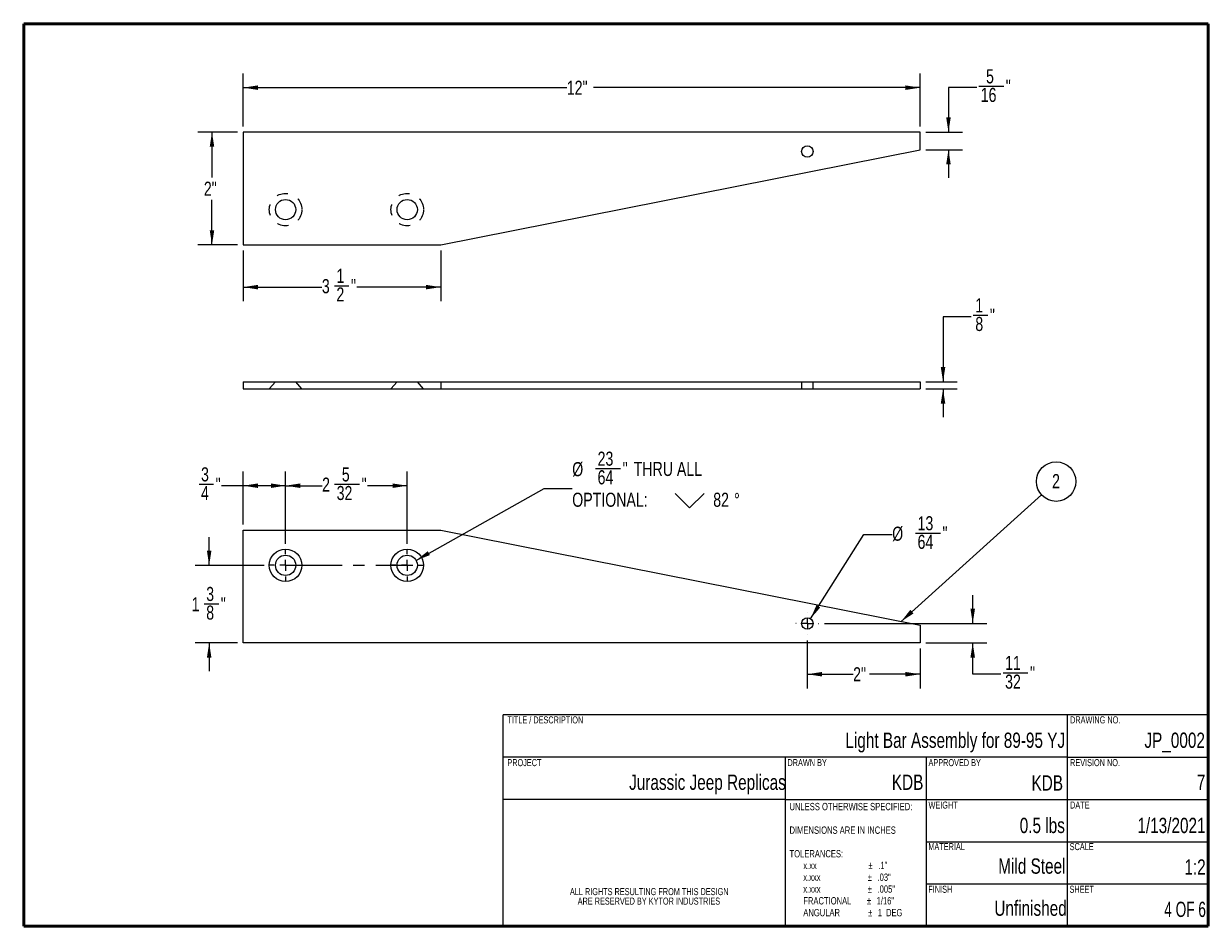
# Paper-space layout 'RHS Bracket' of a CAD drawing. Header units: inches. Extents: x 0.2 to 10.8, y 0.2 to 8.2.
import ezdxf

# ---------------------------------------------------------------- set-up
doc = ezdxf.new("R2010")
doc.units = ezdxf.units.IN
doc.header["$MEASUREMENT"] = 0
doc.linetypes.add('CENTERX2', pattern=[0.8, 0.5, -0.1, 0.1, -0.1])
doc.linetypes.add('HIDDEN', pattern=[0.075, 0.05, -0.025])
doc.styles.add('SLDTEXTSTYLE0', font='TXT', dxfattribs={"width": 0.75})
doc.styles.add('SLDTEXTSTYLE1', font='TXT', dxfattribs={"width": 0.666667})
doc.dimstyles.new('SLDDIMSTYLE0', dxfattribs={"dimtxt": 0.18, "dimasz": 0.13, "dimexe": 0, "dimexo": 0.0625, "dimgap": 0, "dimtad": 0, "dimtih": 1, "dimtoh": 1, "dimdec": 0, "dimrnd": 1e-09, "dimzin": 0, "dimdsep": 46, "dimlunit": 5, "dimtxsty": 'Standard', "dimsah": 1, "dimcen": 0.09, "dimadec": 0, "dimazin": 0, "dimtfac": 0.13, "dimtdec": 0, "dimtofl": 0, "dimtmove": 0, "dimatfit": 3, "dimfxl": 0, "dimfrac": 2, "dimtolj": 1, "dimtzin": 0, "dimarcsym": 0})
doc.dimstyles.new('SLDDIMSTYLE10', dxfattribs={"dimtxt": 0.125, "dimasz": 0.13, "dimexe": 0, "dimexo": 0.0625, "dimgap": 0.03125, "dimtad": 0, "dimtih": 1, "dimtoh": 1, "dimdec": 6, "dimlfac": 2, "dimrnd": 1e-09, "dimzin": 12, "dimdsep": 46, "dimlunit": 5, "dimtxsty": 'SLDTEXTSTYLE0', "dimsah": 1, "dimcen": 0.09, "dimadec": 0, "dimazin": 3, "dimtfac": 1, "dimtdec": 4, "dimtofl": 0, "dimtmove": 0, "dimatfit": 3, "dimfxl": 0, "dimfrac": 2, "dimtolj": 1, "dimtzin": 12, "dimarcsym": 0})
doc.dimstyles.new('SLDDIMSTYLE11', dxfattribs={"dimtxt": 0.125, "dimasz": 0.13, "dimexe": 0, "dimexo": 0.0625, "dimgap": 0.03125, "dimtad": 0, "dimtih": 1, "dimtoh": 1, "dimdec": 4, "dimlfac": 2, "dimrnd": 1e-09, "dimzin": 12, "dimdsep": 46, "dimlunit": 5, "dimtxsty": 'SLDTEXTSTYLE0', "dimsah": 1, "dimcen": 0, "dimadec": 0, "dimazin": 3, "dimtfac": 1, "dimtdec": 4, "dimtofl": 0, "dimtmove": 0, "dimatfit": 3, "dimfxl": 0, "dimfrac": 2, "dimtolj": 1, "dimtzin": 12, "dimarcsym": 0})
doc.dimstyles.new('SLDDIMSTYLE12', dxfattribs={"dimtxt": 0.125, "dimasz": 0.13, "dimexe": 0, "dimexo": 0.0625, "dimgap": 0.03125, "dimtad": 0, "dimtih": 1, "dimtoh": 1, "dimdec": 4, "dimlfac": 2, "dimrnd": 1e-09, "dimzin": 12, "dimdsep": 46, "dimlunit": 5, "dimtxsty": 'SLDTEXTSTYLE0', "dimsah": 1, "dimcen": 0.09, "dimadec": 0, "dimazin": 3, "dimtfac": 1, "dimtdec": 4, "dimtofl": 0, "dimtmove": 0, "dimatfit": 3, "dimfxl": 0, "dimfrac": 2, "dimtolj": 1, "dimtzin": 12, "dimarcsym": 0})
doc.dimstyles.new('SLDDIMSTYLE13', dxfattribs={"dimtxt": 0.125, "dimasz": 0.13, "dimexe": 0, "dimexo": 0.0625, "dimgap": 0.03125, "dimtad": 0, "dimtih": 1, "dimtoh": 1, "dimdec": 4, "dimlfac": 2, "dimrnd": 1e-09, "dimzin": 12, "dimdsep": 46, "dimlunit": 5, "dimtxsty": 'SLDTEXTSTYLE0', "dimsah": 1, "dimcen": 0, "dimadec": 0, "dimazin": 3, "dimtfac": 1, "dimtdec": 4, "dimtofl": 0, "dimtmove": 0, "dimatfit": 3, "dimfxl": 0, "dimfrac": 2, "dimtolj": 1, "dimtzin": 12, "dimarcsym": 0})
doc.dimstyles.new('SLDDIMSTYLE9', dxfattribs={"dimtxt": 0.125, "dimasz": 0.13, "dimexe": 0, "dimexo": 0.0625, "dimgap": 0.03125, "dimtad": 0, "dimtih": 1, "dimtoh": 1, "dimdec": 6, "dimlfac": 2, "dimrnd": 1e-09, "dimzin": 12, "dimdsep": 46, "dimlunit": 5, "dimtxsty": 'SLDTEXTSTYLE0', "dimsah": 1, "dimcen": 0.09, "dimadec": 0, "dimazin": 3, "dimtfac": 1, "dimtdec": 4, "dimtmove": 0, "dimatfit": 0, "dimfxl": 0, "dimfrac": 2, "dimtolj": 1, "dimtzin": 12, "dimarcsym": 0})

# ---------------------------------------------------------------- blocks, each defined once
blk = doc.blocks.new('SW_NOTE_0_13')
at = {"color": 0, "linetype": 'Continuous', "lineweight": 0, "char_height": 0.065, "attachment_point": 1}
for s, insert, style in [('UNLESS OTHERWISE SPECIFIED:', (0, 0.084), 'SLDTEXTSTYLE0'), ('DIMENSIONS ARE IN INCHES', (0, -0.125), 'SLDTEXTSTYLE0'), ('TOLERANCES:', (0, -0.334), 'SLDTEXTSTYLE0'), ('x.xx', (0.122, -0.438), 'SLDTEXTSTYLE0'), ('%%p', (0.7, -0.438), 'SLDTEXTSTYLE0'), ('.1"', (0.786, -0.438), 'SLDTEXTSTYLE0'), ('x.xxx', (0.122, -0.542), 'SLDTEXTSTYLE0'), ('%%p', (0.693, -0.542), 'SLDTEXTSTYLE0'), ('.03"', (0.78, -0.542), 'SLDTEXTSTYLE0'), ('x.xxx', (0.122, -0.647), 'SLDTEXTSTYLE0'), ('%%p', (0.693, -0.647), 'SLDTEXTSTYLE0'), ('.005"', (0.78, -0.647), 'SLDTEXTSTYLE0'), ('FRACTIONAL', (0.122, -0.751), 'SLDTEXTSTYLE0'), ('%%p', (0.686, -0.751), 'SLDTEXTSTYLE0'), ('1/16"', (0.772, -0.751), 'SLDTEXTSTYLE0'), ('ANGULAR', (0.122, -0.856), 'SLDTEXTSTYLE0'), ('%%p', (0.697, -0.856), 'SLDTEXTSTYLE0'), ('1  DEG', (0.783, -0.856), 'SLDTEXTSTYLE1')]:
    blk.add_mtext(s, dxfattribs=dict(at, insert=insert, style=style))
blk = doc.blocks.new('SW_NOTE_0_14')
at = {"color": 0, "linetype": 'Continuous', "lineweight": 0, "char_height": 0.0625, "attachment_point": 2, "style": 'SLDTEXTSTYLE0'}
for s, insert in [('ALL RIGHTS RESULTING FROM THIS DESIGN', (0.813, 0.081)), ('ARE RESERVED BY KYTOR INDUSTRIES', (0.81, -0.003))]:
    blk.add_mtext(s, dxfattribs=dict(at, insert=insert))
blk = doc.blocks.new('_D_10')
at = {"color": 7, "linetype": 'Continuous', "lineweight": 0}
for p, q in [((8.649, 5.653), (8.399, 5.653)), ((8.399, 5.653), (8.399, 5.076)), ((8.667, 5.666), (8.796, 5.666)), ((8.246, 5.076), (8.524, 5.076)), ((8.246, 5.013), (8.524, 5.013)), ((8.399, 5.013), (8.399, 4.763))]:
    blk.add_line(p, q, dxfattribs=at)
at = {"color": 7, "linetype": 'Continuous', "lineweight": 18}
for points in [[(8.399, 5.076), (8.419, 5.206), (8.379, 5.206)], [(8.399, 5.013), (8.379, 4.883), (8.419, 4.883)]]:
    blk.add_solid(points, dxfattribs=at)
at = {"color": 7, "linetype": 'Continuous', "lineweight": 18, "char_height": 0.125, "attachment_point": 1, "style": 'SLDTEXTSTYLE0'}
for s, insert in [('1', (8.685, 5.816)), ('"', (8.814, 5.725)), ('8', (8.685, 5.651))]:
    blk.add_mtext(s, dxfattribs=dict(at, insert=insert))
blk = doc.blocks.new('_D_11')
at = {"color": 7, "linetype": 'Continuous', "lineweight": 0}
for p, q in [((1.894, 3.449), (1.894, 3.699)), ((2.382, 3.449), (1.769, 3.449)), ((1.85, 3.108), (1.979, 3.108)), ((2.146, 2.762), (1.769, 2.762)), ((1.894, 2.762), (1.894, 2.512))]:
    blk.add_line(p, q, dxfattribs=at)
at = {"color": 7, "linetype": 'Continuous', "lineweight": 18}
for points in [[(1.894, 3.449), (1.914, 3.579), (1.874, 3.579)], [(1.894, 2.762), (1.874, 2.632), (1.914, 2.632)]]:
    blk.add_solid(points, dxfattribs=at)
at = {"color": 7, "linetype": 'Continuous', "lineweight": 18, "char_height": 0.125, "attachment_point": 1, "style": 'SLDTEXTSTYLE0'}
for s, insert in [('3', (1.868, 3.258)), ('1', (1.739, 3.167)), ('"', (1.997, 3.167)), ('8', (1.868, 3.093))]:
    blk.add_mtext(s, dxfattribs=dict(at, insert=insert))
blk = doc.blocks.new('_D_12')
at = {"color": 7, "linetype": 'Continuous', "lineweight": 0}
for p, q in [((2.196, 3.812), (2.196, 4.28)), ((2.571, 3.639), (2.571, 4.28)), ((1.804, 4.168), (1.933, 4.168)), ((2.196, 4.155), (2.003, 4.155)), ((2.571, 4.155), (2.196, 4.155))]:
    blk.add_line(p, q, dxfattribs=at)
at = {"color": 7, "linetype": 'Continuous', "lineweight": 18}
for points in [[(2.196, 4.155), (2.326, 4.135), (2.326, 4.175)], [(2.571, 4.155), (2.441, 4.175), (2.441, 4.135)]]:
    blk.add_solid(points, dxfattribs=at)
at = {"color": 7, "linetype": 'Continuous', "lineweight": 18, "char_height": 0.125, "attachment_point": 1, "style": 'SLDTEXTSTYLE0'}
for s, insert in [('3', (1.822, 4.318)), ('"', (1.951, 4.227)), ('4', (1.822, 4.153))]:
    blk.add_mtext(s, dxfattribs=dict(at, insert=insert))
blk = doc.blocks.new('_D_13')
at = {"color": 7, "linetype": 'Continuous', "lineweight": 0}
for p, q in [((2.571, 3.639), (2.571, 4.28)), ((3.65, 3.639), (3.65, 4.28)), ((2.571, 4.155), (2.895, 4.155)), ((3.005, 4.168), (3.227, 4.168)), ((3.65, 4.155), (3.296, 4.155))]:
    blk.add_line(p, q, dxfattribs=at)
at = {"color": 7, "linetype": 'Continuous', "lineweight": 18}
for points in [[(2.571, 4.155), (2.701, 4.135), (2.701, 4.175)], [(3.65, 4.155), (3.52, 4.175), (3.52, 4.135)]]:
    blk.add_solid(points, dxfattribs=at)
at = {"color": 7, "linetype": 'Continuous', "lineweight": 18, "char_height": 0.125, "attachment_point": 1, "style": 'SLDTEXTSTYLE0'}
for s, insert in [('5', (3.07, 4.318)), ('2', (2.895, 4.227)), ('"', (3.245, 4.227)), ('32', (3.024, 4.153))]:
    blk.add_mtext(s, dxfattribs=dict(at, insert=insert))
blk = doc.blocks.new('SW_SYMBOL_HOLE_SINK')
at = {"color": 0, "linetype": 'Continuous', "lineweight": 18}
for p, q in [((0, 34.4), (31.5, 3)), ((31.5, 3), (63, 34.4))]:
    blk.add_line(p, q, dxfattribs=at)
blk = doc.blocks.new('_D_14')
at = {"color": 7, "linetype": 'Continuous', "lineweight": 0}
for p, q in [((5.319, 4.307), (5.54, 4.307)), ((3.728, 3.493), (4.862, 4.131)), ((4.862, 4.131), (5.112, 4.131))]:
    blk.add_line(p, q, dxfattribs=at)
at = {"color": 7, "linetype": 'Continuous', "lineweight": 18}
blk.add_solid([(3.728, 3.493), (3.851, 3.54), (3.831, 3.574)], dxfattribs=at)
at = {"color": 7, "linetype": 'Continuous', "lineweight": 18, "xscale": 0.00405556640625, "yscale": 0.00405556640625, "zscale": 0.00405556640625}
blk.add_blockref('SW_SYMBOL_HOLE_SINK', (6.025, 3.947), dxfattribs=at)
at = {"color": 7, "linetype": 'Continuous', "lineweight": 18, "char_height": 0.125, "attachment_point": 1, "style": 'SLDTEXTSTYLE0'}
for s, insert in [('23', (5.337, 4.457)), ('%%c', (5.112, 4.364)), ('"', (5.559, 4.366)), ('THRU ALL', (5.657, 4.366)), ('64', (5.337, 4.292)), ('%%d', (6.547, 4.091)), ('OPTIONAL:', (5.112, 4.093)), ('82', (6.362, 4.093))]:
    blk.add_mtext(s, dxfattribs=dict(at, insert=insert))
blk = doc.blocks.new('_D_15')
at = {"color": 7, "linetype": 'Continuous', "lineweight": 0}
for p, q in [((7.196, 2.783), (7.196, 2.359)), ((8.196, 2.712), (8.196, 2.359)), ((7.196, 2.484), (7.602, 2.484)), ((8.196, 2.484), (7.746, 2.484))]:
    blk.add_line(p, q, dxfattribs=at)
at = {"color": 7, "linetype": 'Continuous', "lineweight": 18}
for points in [[(7.196, 2.484), (7.326, 2.464), (7.326, 2.504)], [(8.196, 2.484), (8.066, 2.504), (8.066, 2.464)]]:
    blk.add_solid(points, dxfattribs=at)
at = {"color": 7, "linetype": 'Continuous', "lineweight": 18, "insert": (7.602, 2.546), "char_height": 0.125, "attachment_point": 1, "style": 'SLDTEXTSTYLE0'}
blk.add_mtext('2"', dxfattribs=at)
blk = doc.blocks.new('_D_16')
at = {"color": 7, "linetype": 'Continuous', "lineweight": 0}
for p, q in [((8.662, 2.934), (8.662, 3.184)), ((7.347, 2.934), (8.787, 2.934)), ((8.246, 2.762), (8.787, 2.762)), ((8.662, 2.484), (8.662, 2.762)), ((8.912, 2.484), (8.662, 2.484)), ((8.931, 2.496), (9.152, 2.496))]:
    blk.add_line(p, q, dxfattribs=at)
at = {"color": 7, "linetype": 'Continuous', "lineweight": 18}
for points in [[(8.662, 2.934), (8.682, 3.064), (8.642, 3.064)], [(8.662, 2.762), (8.642, 2.632), (8.682, 2.632)]]:
    blk.add_solid(points, dxfattribs=at)
at = {"color": 7, "linetype": 'Continuous', "lineweight": 18, "char_height": 0.125, "attachment_point": 1, "style": 'SLDTEXTSTYLE0'}
for s, insert in [('11', (8.949, 2.647)), ('"', (9.17, 2.555)), ('32', (8.949, 2.481))]:
    blk.add_mtext(s, dxfattribs=dict(at, insert=insert))
blk = doc.blocks.new('_D_17')
at = {"color": 7, "linetype": 'Continuous', "lineweight": 0}
for p, q in [((7.224, 2.976), (7.698, 3.722)), ((7.698, 3.722), (7.948, 3.722)), ((8.155, 3.735), (8.376, 3.735))]:
    blk.add_line(p, q, dxfattribs=at)
at = {"color": 7, "linetype": 'Continuous', "lineweight": 18}
blk.add_solid([(7.224, 2.976), (7.31, 3.075), (7.277, 3.097)], dxfattribs=at)
at = {"color": 7, "linetype": 'Continuous', "lineweight": 18, "char_height": 0.125, "attachment_point": 1, "style": 'SLDTEXTSTYLE0'}
for s, insert in [('13', (8.173, 3.885)), ('%%c', (7.948, 3.792)), ('"', (8.394, 3.794)), ('64', (8.173, 3.72))]:
    blk.add_mtext(s, dxfattribs=dict(at, insert=insert))
blk = doc.blocks.new('SW_NOTE_0_15')
at = {"color": 0, "linetype": 'Continuous', "lineweight": 0}
blk.add_circle((0.13, 0.117), 0.175, dxfattribs=at)
at = {"color": 0, "linetype": 'Continuous', "lineweight": 0, "insert": (0.129, 0.184), "char_height": 0.125, "attachment_point": 2, "style": 'SLDTEXTSTYLE0'}
blk.add_mtext('2', dxfattribs=at)
blk = doc.blocks.new('SW_CENTERMARKSYMBOL_0')
at = {"color": 0, "linetype": 'Continuous', "lineweight": 18}
for p, q in [((0, 0.1), (0, 0.14)), ((-0.1, 0), (-0.14, 0)), ((0, 0), (-0.05, 0)), ((0, 0), (0, 0.05)), ((0, 0), (0, -0.05)), ((0, 0), (0.05, 0)), ((0.1, 0), (0.14, 0)), ((0, -0.1), (0, -0.14))]:
    blk.add_line(p, q, dxfattribs=at)
blk = doc.blocks.new('SW_CENTERMARKSYMBOL_1')
at = {"color": 0, "linetype": 'Continuous', "lineweight": 18}
for p, q in [((0, 0.1), (0, 0.14)), ((-0.1, 0), (-0.14, 0)), ((0, 0), (-0.05, 0)), ((0, 0), (0, 0.05)), ((0, 0), (0, -0.05)), ((0, 0), (0.05, 0)), ((0.1, 0), (0.14, 0)), ((0, -0.1), (0, -0.14))]:
    blk.add_line(p, q, dxfattribs=at)
blk = doc.blocks.new('SW_CENTERMARKSYMBOL_2')
at = {"color": 0, "linetype": 'Continuous', "lineweight": 18}
for p, q in [((-0.1, 0), (-0.101, 0)), ((0, 0), (-0.05, 0)), ((0, 0.1), (0, 0.101)), ((0, 0), (0, 0.05)), ((0, 0), (0, -0.05)), ((0, 0), (0.05, 0)), ((0.1, 0), (0.101, 0)), ((0, -0.1), (0, -0.101))]:
    blk.add_line(p, q, dxfattribs=at)
blk = doc.blocks.new('_D_18')
at = {"color": 7, "linetype": 'Continuous', "lineweight": 0}
for p, q in [((2.146, 7.289), (1.794, 7.289)), ((1.919, 7.289), (1.919, 6.887)), ((1.919, 6.289), (1.919, 6.689)), ((2.146, 6.289), (1.794, 6.289))]:
    blk.add_line(p, q, dxfattribs=at)
at = {"color": 7, "linetype": 'Continuous', "lineweight": 18}
for points in [[(1.919, 7.289), (1.899, 7.159), (1.939, 7.159)], [(1.919, 6.289), (1.939, 6.419), (1.899, 6.419)]]:
    blk.add_solid(points, dxfattribs=at)
at = {"color": 7, "linetype": 'Continuous', "lineweight": 18, "insert": (1.847, 6.85), "char_height": 0.125, "attachment_point": 1, "style": 'SLDTEXTSTYLE0'}
blk.add_mtext('2"', dxfattribs=at)
blk = doc.blocks.new('_D_19')
at = {"color": 7, "linetype": 'Continuous', "lineweight": 0}
for p, q in [((2.196, 7.339), (2.196, 7.808)), ((8.196, 7.339), (8.196, 7.808)), ((2.196, 7.683), (5.064, 7.683)), ((8.196, 7.683), (5.3, 7.683))]:
    blk.add_line(p, q, dxfattribs=at)
at = {"color": 7, "linetype": 'Continuous', "lineweight": 18}
for points in [[(2.196, 7.683), (2.326, 7.663), (2.326, 7.703)], [(8.196, 7.683), (8.066, 7.703), (8.066, 7.663)]]:
    blk.add_solid(points, dxfattribs=at)
at = {"color": 7, "linetype": 'Continuous', "lineweight": 18, "insert": (5.064, 7.745), "char_height": 0.125, "attachment_point": 1, "style": 'SLDTEXTSTYLE0'}
blk.add_mtext('12"', dxfattribs=at)
blk = doc.blocks.new('_D_20')
at = {"color": 7, "linetype": 'Continuous', "lineweight": 0}
for p, q in [((8.697, 7.683), (8.447, 7.683)), ((8.447, 7.683), (8.447, 7.289)), ((8.715, 7.696), (8.937, 7.696)), ((8.246, 7.289), (8.572, 7.289)), ((8.246, 7.133), (8.572, 7.133)), ((8.447, 7.133), (8.447, 6.883))]:
    blk.add_line(p, q, dxfattribs=at)
at = {"color": 7, "linetype": 'Continuous', "lineweight": 18}
for points in [[(8.447, 7.289), (8.467, 7.419), (8.427, 7.419)], [(8.447, 7.133), (8.427, 7.003), (8.467, 7.003)]]:
    blk.add_solid(points, dxfattribs=at)
at = {"color": 7, "linetype": 'Continuous', "lineweight": 18, "char_height": 0.125, "attachment_point": 1, "style": 'SLDTEXTSTYLE0'}
for s, insert in [('5', (8.78, 7.846)), ('16', (8.733, 7.681)), ('"', (8.955, 7.755))]:
    blk.add_mtext(s, dxfattribs=dict(at, insert=insert))
blk = doc.blocks.new('_D_21')
at = {"color": 7, "linetype": 'Continuous', "lineweight": 0}
for p, q in [((2.196, 6.239), (2.196, 5.79)), ((3.946, 6.239), (3.946, 5.79)), ((2.196, 5.915), (2.893, 5.915)), ((3.004, 5.928), (3.133, 5.928)), ((3.946, 5.915), (3.203, 5.915))]:
    blk.add_line(p, q, dxfattribs=at)
at = {"color": 7, "linetype": 'Continuous', "lineweight": 18}
for points in [[(2.196, 5.915), (2.326, 5.895), (2.326, 5.935)], [(3.946, 5.915), (3.816, 5.935), (3.816, 5.895)]]:
    blk.add_solid(points, dxfattribs=at)
at = {"color": 7, "linetype": 'Continuous', "lineweight": 18, "char_height": 0.125, "attachment_point": 1, "style": 'SLDTEXTSTYLE0'}
for s, insert in [('3', (2.893, 5.986)), ('1', (3.022, 6.078)), ('"', (3.151, 5.986)), ('2', (3.022, 5.913))]:
    blk.add_mtext(s, dxfattribs=dict(at, insert=insert))

psp = doc.layouts.new('RHS Bracket')

# ---------------------------------------------------------------- linework, layer by layer
at = {"color": 7, "linetype": 'Continuous', "lineweight": 50}
for p, q in [((0.25, 0.25), (0.25, 8.25)), ((0.25, 8.25), (10.75, 8.25)), ((10.75, 8.25), (10.75, 0.25)), ((10.75, 0.25), (0.25, 0.25))]:
    psp.add_line(p, q, dxfattribs=at)
at = {"color": 7, "linetype": 'Continuous', "lineweight": 25}
for p, q in [((8.19647971, 7.28946502), (2.19647971, 7.28946502)), ((2.19647971, 7.28946502), (2.19647971, 6.28946502)), ((8.19647971, 7.13321502), (8.19647971, 7.28946502)), ((3.94647971, 6.28946502), (8.19647971, 7.13321502)), ((2.19647971, 6.28946502), (3.94647971, 6.28946502)), ((2.19647971, 5.07591952), (2.19647971, 5.01341952)), ((2.19647971, 5.07591952), (3.94647971, 5.07591952)), ((3.94647971, 5.07591952), (3.94647971, 5.01341952)), ((3.94647971, 5.07591952), (8.19647971, 5.07591952)), ((8.19647971, 5.07591952), (8.19647971, 5.01341952)), ((2.19647971, 5.01341952), (3.94647971, 5.01341952)), ((3.94647971, 5.01341952), (8.19647971, 5.01341952)), ((2.19647971, 3.76175358), (3.94647971, 3.76175358)), ((2.19647971, 2.76175358), (2.19647971, 3.76175358)), ((3.94647971, 3.76175358), (8.19647971, 2.91800358)), ((8.19647971, 2.91800358), (8.19647971, 2.76175358)), ((8.19647971, 2.76175358), (2.19647971, 2.76175358))]:
    psp.add_line(p, q, dxfattribs=at)
at = {"color": 7, "linetype": 'HIDDEN', "lineweight": 18}
for p, q in [((2.48163596, 5.07591952), (2.42730554, 5.01341952)), ((2.71565388, 5.01341952), (2.66132346, 5.07591952)), ((3.55976096, 5.07591952), (3.50543054, 5.01341952)), ((3.79377888, 5.01341952), (3.73944846, 5.07591952)), ((7.14569846, 5.07591952), (7.14569846, 5.01341952)), ((7.24726096, 5.01341952), (7.24726096, 5.07591952))]:
    psp.add_line(p, q, dxfattribs=at)
at = {"color": 7, "linetype": 'CENTERX2', "lineweight": 18}
psp.add_line((2.57147971, 3.44925358), (3.64960471, 3.44925358), dxfattribs=at)
at = {"color": 7, "linetype": 'Continuous', "lineweight": 18}
for p, q in [((10.75021842, 2.12477492), (4.50021842, 2.12477492)), ((4.50021842, 0.24977492), (4.50021842, 2.12477492)), ((9.50021842, 2.12477492), (9.50021842, 0.24977492)), ((9.50021842, 1.74977492), (4.50021842, 1.74977492)), ((7.00021842, 1.74977492), (7.00021842, 0.24977492)), ((8.25021842, 1.74977492), (8.25021842, 0.24977492)), ((9.50021842, 1.74977492), (10.75021842, 1.74977492)), ((7.00021842, 1.37477492), (4.50021842, 1.37477492)), ((7.00021842, 1.37477492), (10.75021842, 1.37477492)), ((8.25021842, 0.99977492), (10.75021842, 0.99977492)), ((8.25021842, 0.62477492), (10.75021842, 0.62477492))]:
    psp.add_line(p, q, dxfattribs=at)
at = {"color": 7, "linetype": 'Continuous', "lineweight": 25}
for centre, radius in [((7.19647971, 7.11759002), 0.05078125), ((2.57147971, 6.60196502), 0.08984375), ((3.64960471, 6.60196502), 0.08984375), ((2.57147971, 3.44925358), 0.14417417), ((3.64960471, 3.44925358), 0.14417417), ((2.57147971, 3.44925358), 0.08984375), ((3.64960471, 3.44925358), 0.08984375), ((7.19647971, 2.93362858), 0.05078125)]:
    psp.add_circle(centre, radius, dxfattribs=at)
at = {"color": 7, "linetype": 'HIDDEN', "lineweight": 18}
for centre in [(2.57147971, 6.60196502), (3.64960471, 6.60196502)]:
    psp.add_circle(centre, 0.14417417, dxfattribs=at)

# ---------------------------------------------------------------- block references
at = {"color": 7, "linetype": 'Continuous', "lineweight": 0}
for name, p in [('SW_NOTE_0_15', (9.27138286, 4.07415838)), ('SW_CENTERMARKSYMBOL_0', (2.57147971, 3.44925358)), ('SW_CENTERMARKSYMBOL_1', (3.64960471, 3.44925358)), ('SW_CENTERMARKSYMBOL_2', (7.19647971, 2.93362858)), ('SW_NOTE_0_13', (7.0381283, 1.2595368)), ('SW_NOTE_0_14', (4.98177907, 0.5075623))]:
    psp.add_blockref(name, p, dxfattribs=at)

# ---------------------------------------------------------------- texts
for s, insert, char_height, attachment_point, style in [('TITLE / DESCRIPTION', (4.53726477, 2.11065209), 0.0625, 1, 'SLDTEXTSTYLE0'), ('DRAWING NO.', (9.52494428, 2.11065209), 0.0625, 1, 'SLDTEXTSTYLE0'), ('Light Bar Assembly for 89-95 YJ', (9.48099989, 1.96669565), 0.1354166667, 3, 'SLDTEXTSTYLE0'), ('JP_0002', (10.72022791, 1.96669565), 0.135416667, 3, 'SLDTEXTSTYLE0'), ('PROJECT', (4.53726477, 1.73182383), 0.0625, 1, 'SLDTEXTSTYLE0'), ('DRAWN BY', (7.02001649, 1.73182383), 0.0625, 1, 'SLDTEXTSTYLE0'), ('APPROVED BY', (8.27016168, 1.73182383), 0.0625, 1, 'SLDTEXTSTYLE0'), ('REVISION NO.', (9.52494428, 1.73182383), 0.0625, 1, 'SLDTEXTSTYLE0'), ('Jurassic Jeep Replicas', (7.00534945, 1.59439853), 0.1354166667, 3, 'SLDTEXTSTYLE0'), ('KDB', (8.2246098, 1.59439853), 0.135416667, 3, 'SLDTEXTSTYLE0'), ('KDB', (9.46255541, 1.58787356), 0.135416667, 3, 'SLDTEXTSTYLE0'), ('7', (10.72377004, 1.59439853), 0.13541667, 3, 'SLDTEXTSTYLE0'), ('WEIGHT', (8.27016168, 1.35562516), 0.0625, 1, 'SLDTEXTSTYLE0'), ('DATE', (9.52494428, 1.35562516), 0.0625, 1, 'SLDTEXTSTYLE0'), ('0.5 lbs', (9.47887986, 1.21167489), 0.135416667, 3, 'SLDTEXTSTYLE0'), ('1/13/2021', (10.72561396, 1.21167489), 0.135416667, 3, 'SLDTEXTSTYLE0'), ('MATERIAL', (8.26861389, 0.98735014), 0.0625, 1, 'SLDTEXTSTYLE0'), ('SCALE', (9.52154265, 0.98735014), 0.0625, 1, 'SLDTEXTSTYLE0'), ('Mild Steel', (9.48458498, 0.85134246), 0.135416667, 3, 'SLDTEXTSTYLE0'), ('1:2', (10.72676095, 0.84306937), 0.135416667, 3, 'SLDTEXTSTYLE0'), ('FINISH', (8.26830754, 0.60916578), 0.0625, 1, 'SLDTEXTSTYLE0'), ('SHEET', (9.52012888, 0.60916578), 0.0625, 1, 'SLDTEXTSTYLE0'), ('Unfinished', (9.49536822, 0.4780445), 0.135416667, 3, 'SLDTEXTSTYLE0'), ('4 OF 6', (10.72897817, 0.46785578), 0.135416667, 3, 'SLDTEXTSTYLE1')]:
    psp.add_mtext(s, dxfattribs=dict(at, insert=insert, char_height=char_height, attachment_point=attachment_point, style=style))

# ---------------------------------------------------------------- dimensions: what is measured, and where the dimension line sits
at = {"color": 7, "linetype": 'Continuous', "lineweight": 18}
for base, p1, p2, angle, dimstyle, picture, middle in [((2.19647971, 7.68316581), (8.19647971, 7.28946502), (2.19647971, 7.28946502), 0, 'SLDDIMSTYLE12', '_D_19', (5.18198092, 7.68316581)), ((8.44685292, 7.28946502), (8.19647971, 7.13321502), (8.19647971, 7.28946502), 90, 'SLDDIMSTYLE9', '_D_20', (8.44685292, 7.68316581)), ((1.91934023, 6.28946502), (2.19647971, 7.28946502), (2.19647971, 6.28946502), 90, 'SLDDIMSTYLE12', '_D_18', (1.91934023, 6.78783381)), ((3.94647971, 5.91485222), (2.19647971, 6.28946502), (3.94647971, 6.28946502), 0, 'SLDDIMSTYLE10', '_D_21', (3.04784922, 5.91485222)), ((8.39850664, 5.01341952), (8.19647971, 5.07591952), (8.19647971, 5.01341952), 90, 'SLDDIMSTYLE9', '_D_10', (8.39850664, 5.65298812)), ((1.89409168, 2.76175358), (2.43163596, 3.44925358), (2.19647971, 2.76175358), 90, 'SLDDIMSTYLE9', '_D_11', (1.89409168, 3.09519923)), ((8.66238864, 2.76175358), (7.29726096, 2.93362858), (8.19647971, 2.76175358), 90, 'SLDDIMSTYLE9', '_D_16', (8.66238864, 2.48359523))]:
    dim = psp.add_linear_dim(base=base, p1=p1, p2=p2, angle=angle, dimstyle=dimstyle, dxfattribs=at)
    dim.commit()
    dim.dimension.update_dxf_attribs({"geometry": picture, "text_midpoint": middle, "dimtype": 160})
dim = psp.add_diameter_dim_2p(p1=(3.57129808, 3.40520848), p2=(3.72791134, 3.49329869), text='<> THRU ALL\\POPTIONAL: {\\fGDT;w}82%%d', dimstyle='SLDDIMSTYLE11', dxfattribs=at)
dim.commit()
dim.dimension.update_dxf_attribs({"geometry": '_D_14', "text_midpoint": (5.86912631, 4.19372802), "dimtype": 163})
for base, p1, p2, dimstyle, picture, middle in [((2.19647971, 4.15545437), (2.57147971, 3.58909733), (2.19647971, 3.76175358), 'SLDDIMSTYLE10', '_D_12', (1.89409168, 4.15545437)), ((2.57147971, 4.15545437), (3.64960471, 3.58909733), (2.57147971, 3.58909733), 'SLDDIMSTYLE10', '_D_13', (3.09546978, 4.15545437)), ((8.19647971, 2.48359523), (7.19647971, 2.83284733), (8.19647971, 2.76175358), 'SLDDIMSTYLE12', '_D_15', (7.67442938, 2.48359523))]:
    dim = psp.add_linear_dim(base=base, p1=p1, p2=p2, dimstyle=dimstyle, dxfattribs=at)
    dim.commit()
    dim.dimension.update_dxf_attribs({"geometry": picture, "text_midpoint": middle, "dimtype": 160})
dim = psp.add_diameter_dim_2p(p1=(7.16923021, 2.89077768), p2=(7.2237292, 2.97647949), dimstyle='SLDDIMSTYLE13', dxfattribs=at)
dim.commit()
dim.dimension.update_dxf_attribs({"geometry": '_D_17', "text_midpoint": (8.19696284, 3.72218014), "dimtype": 163})

# ---------------------------------------------------------------- leaders
at = {"color": 7, "linetype": 'Continuous', "lineweight": 0}
psp.add_leader([(8.02688766, 2.95167259), (9.27138286, 4.07415838)], dimstyle='SLDDIMSTYLE0', dxfattribs=at)

doc.saveas('drawing.dxf')
